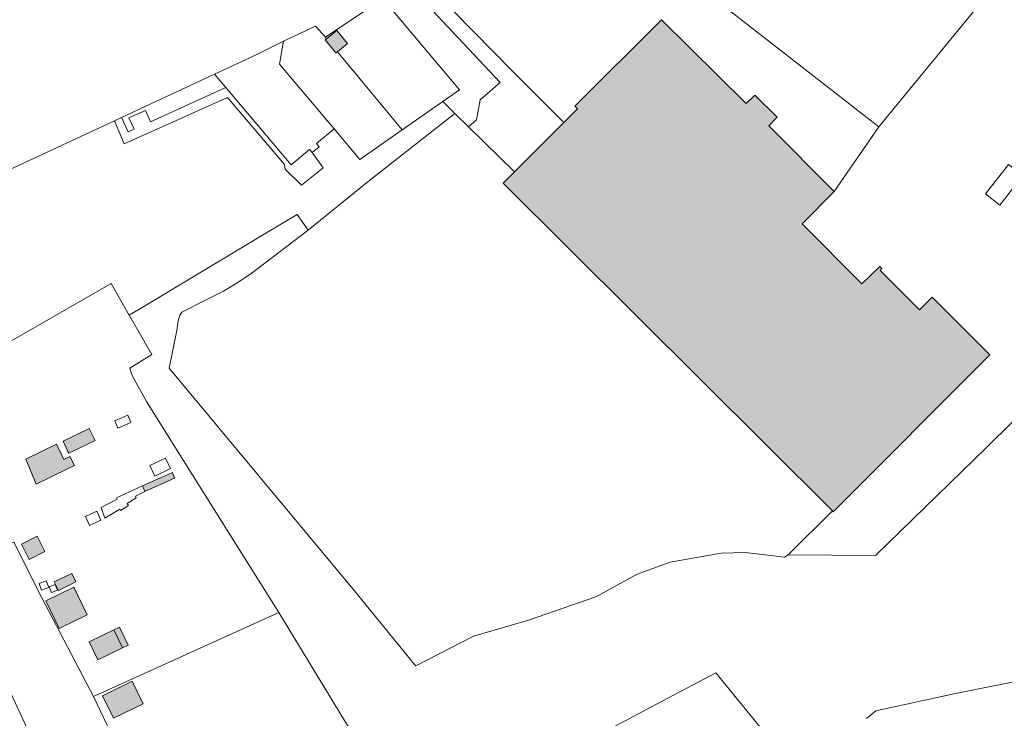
# Model space of a CAD drawing. Header units: metres. Extents: x 187482 to 189800, y 333582 to 335019.
# Tile 195 of 256: x 189325 to 189560, y 333848 to 334015. Entities that reach past the tile are written whole.
import ezdxf

# ---------------------------------------------------------------- set-up
doc = ezdxf.new("R2010")
doc.units = ezdxf.units.M
for name, color, linetype, lineweight in [('B-WE-GR-BEPLANTING_CULTUUR_BOSPLANTSOEN-GV', 252, 'Continuous', 18), ('B-WE-GR-BOS_LOOF-GV', 252, 'Continuous', 18), ('B-WE-GR-BOUWLAND-GV', 252, 'Continuous', 18), ('B-WE-GR-GRAS-GV', 252, 'Continuous', 18), ('B-WE-IE-TERREINAFSCHEIDING_KUNSTMATIG_HEKWERK-G', 252, 'IE-TERREINAFSCHEIDING_KUNSTMATIG-SO', 18), ('B-WE-IE-TERREINAFSCHEIDING_KUNSTMATIG_MUUR-G', 252, 'IE-TERREINAFSCHEIDING_KUNSTMATIG-SO', 18), ('B-WE-OG-BEBOUWING-GV', 252, 'Continuous', 18), ('B-WE-OG-BEBOUWING_LUIFEL-GV', 252, 'Continuous', 18), ('B-WE-OG-TERREIN_ERF-GV', 252, 'Continuous', 18), ('B-WE-VH-GESLOTENVERHARDING_ASFALT-GV', 252, 'Continuous', 18)]:
    doc.layers.add(name, color=color, linetype=linetype, lineweight=lineweight)
doc.layers.add('B-WE-OG-BEBOUWING-V', color=7, linetype='Continuous', lineweight=18, true_color=0xf0f0f0)
doc.linetypes.add('IE-TERREINAFSCHEIDING_KUNSTMATIG-SO', pattern='A,4,[82,NLCS.SHX,S=0.75,R=90,X=0,Y=0],4,-2', length=10)

msp = doc.modelspace()

# ---------------------------------------------------------------- hatches: boundary and pattern name
at = {"layer": 'B-WE-OG-BEBOUWING-V'}
h = msp.add_hatch(color=256, dxfattribs=at)
h.dxf.hatch_style = 1
h.paths.add_polyline_path([(189519.408, 333973.607), (189503.725, 333989.361), (189505.755, 333991.422), (189500.395, 333996.701), (189498.366, 333994.641), (189478.102, 334014.683), (189457.372, 333994.03), (189457.984, 333993.384), (189454.702, 333990.129), (189442.952, 333978.332), (189440.247, 333975.616), (189518.962, 333897.198), (189519.186, 333896.975), (189556.634, 333934.569), (189542.813, 333948.342), (189539.813, 333945.33), (189530.373, 333954.736), (189530.803, 333955.168), (189530.288, 333955.681), (189526.008, 333951.518), (189511.716, 333965.854)], flags=17)
h = msp.add_hatch(color=256, dxfattribs=at)
h.dxf.hatch_style = 1
h.paths.add_polyline_path([(189397.981, 334010.179), (189397.661, 334009.92), (189400.218, 334006.759), (189400.576, 334007.048), (189402.994, 334009.005), (189400.437, 334012.166)], flags=17)
h = msp.add_hatch(color=256, dxfattribs=at)
h.dxf.hatch_style = 1
h.paths.add_polyline_path([(189341.221, 333916.9), (189334.949, 333913.881), (189336.123, 333911.435), (189336.328, 333911.007), (189342.607, 333914.021)], flags=17)
h = msp.add_hatch(color=256, dxfattribs=at)
h.dxf.hatch_style = 1
h.paths.add_polyline_path([(189326.024, 333909.563), (189328.522, 333903.597), (189336.036, 333907.237), (189337.645, 333908.017), (189336.595, 333910.184), (189335.146, 333909.483), (189334.566, 333910.68), (189333.381, 333913.126)], flags=17)
h = msp.add_hatch(color=256, dxfattribs=at)
h.dxf.hatch_style = 1
h.paths.add_polyline_path([(189353.967, 333903.162), (189354.486, 333901.808), (189361.627, 333905.042), (189361.108, 333906.396)], flags=17)
h = msp.add_hatch(color=256, dxfattribs=at)
h.dxf.hatch_style = 1
h.paths.add_polyline_path([(189328.754, 333891.124), (189325.01, 333889.206), (189326.836, 333885.569), (189330.579, 333887.487)], flags=17)
h = msp.add_hatch(color=256, dxfattribs=at)
h.dxf.hatch_style = 1
h.paths.add_polyline_path([(189338.022, 333880.175), (189337.009, 333882.234), (189332.837, 333880.182), (189333.85, 333878.123)], flags=17)
h = msp.add_hatch(color=256, dxfattribs=at)
h.dxf.hatch_style = 1
h.paths.add_polyline_path([(189334.031, 333869.068), (189340.714, 333872.294), (189337.517, 333878.916), (189330.834, 333875.689)], flags=17)
h = msp.add_hatch(color=256, dxfattribs=at)
h.dxf.hatch_style = 1
h.paths.add_polyline_path([(189347.112, 333868.695), (189341.204, 333865.842), (189343.277, 333861.55), (189349.185, 333864.402)], flags=17)
h = msp.add_hatch(color=256, dxfattribs=at)
h.dxf.hatch_style = 1
h.paths.add_polyline_path([(189347.112, 333868.695), (189349.185, 333864.402), (189350.499, 333865.037), (189348.426, 333869.33)], flags=17)
h = msp.add_hatch(color=256, dxfattribs=at)
h.dxf.hatch_style = 1
h.paths.add_polyline_path([(189347.003, 333847.561), (189354.099, 333851.056), (189351.442, 333856.45), (189344.346, 333852.955)], flags=17)

# ---------------------------------------------------------------- linework, layer by layer
at = {"layer": 'B-WE-GR-BEPLANTING_CULTUUR_BOSPLANTSOEN-GV', "flags": 128}
for points in [[(189574.644, 333930.935), (189555.827, 333912.371), (189529.28, 333886.496), (189508.416, 333886.642), (189507.501, 333886.14), (189498.079, 333887.239), (189492.343, 333887.05), (189480.134, 333884.891), (189472.231, 333882.008), (189462.41, 333876.589), (189446.291, 333871.039), (189433.125, 333867.191), (189419.291, 333860.137), (189419.013, 333860.434), (189404.652, 333878.068), (189360.304, 333931.302), (189362.13, 333940.365), (189362.48, 333942.652), (189362.914, 333944.039), (189363.176, 333944.522), (189363.343, 333944.716), (189363.872, 333944.98), (189368.532, 333947.382), (189373.307, 333949.785), (189376.326, 333951.569), (189379.889, 333953.94), (189393.547, 333964.38), (189390.927, 333968.115), (189383.489, 333963.642), (189353.055, 333945.342), (189350.797, 333943.984), (189351.948, 333941.961), (189356.151, 333934.575), (189350.887, 333931.326), (189351.355, 333929.991), (189351.565, 333929.395), (189354.903, 333923.372), (189363.822, 333909.076), (189386.56, 333872.849), (189411.878, 333831.172)], [(189453.647, 333838.559), (189479.639, 333852.367), (189491.099, 333858.445), (189504.854, 333841.532)], [(189527.131, 333847.542), (189529.361, 333849.307), (189548.41, 333853.459), (189561.598, 333856.145), (189569.901, 333856.634), (189575.162, 333855.182), (189582.984, 333853.37), (189592.286, 333848.559), (189601.933, 333842.389)]]:
    msp.add_lwpolyline(points, dxfattribs=at)
at = {"layer": 'B-WE-GR-BOS_LOOF-GV', "flags": 128}
msp.add_lwpolyline([(189361.767, 333811.762), (189342.202, 333852.738), (189329.848, 333876.389), (189323.137, 333889.735)], dxfattribs=at)
at = {"layer": 'B-WE-GR-BOS_LOOF-GV'}
msp.add_lwpolyline([(189310.315, 333882.898), (189311.532, 333883.395), (189312.508, 333881.005), (189311.291, 333880.508), (189310.174, 333879.996), (189350.222, 333793.505), (189356.125, 333780.225), (189359.076, 333773.291), (189362.036, 333766.054), (189364.9, 333758.779), (189370.089, 333744.829), (189374.822, 333731.526), (189377.183, 333724.714), (189379.77, 333717.984), (189382.867, 333710.852), (189386.104, 333703.783), (189392.501, 333690.797), (189396.066, 333683.894), (189399.737, 333677.046), (189407.364, 333663.567), (189415.197, 333650.206), (189436.307, 333614.781), (189455.773, 333583.97)], dxfattribs=at)
at = {"layer": 'B-WE-GR-BOUWLAND-GV', "flags": 128}
msp.add_lwpolyline([(189633.959, 333820.372), (189576.983, 333854.68), (189575.162, 333855.182), (189569.901, 333856.634), (189561.598, 333856.145), (189548.41, 333853.459), (189529.361, 333849.307), (189527.131, 333847.542)], dxfattribs=at)
at = {"layer": 'B-WE-GR-GRAS-GV', "flags": 128}
msp.add_lwpolyline([(189387.323, 333730.623), (189390.11, 333731.89), (189466.095, 333766.43), (189492.136, 333778.429), (189496.85, 333771.106), (189497.187, 333770.582), (189543.221, 333793.285), (189541.522, 333795.418), (189538.425, 333799.161), (189521.12, 333820.039), (189504.854, 333841.532), (189491.099, 333858.445), (189479.639, 333852.367), (189453.647, 333838.559), (189450.352, 333836.809), (189446.119, 333845.012), (189411.878, 333831.172), (189362.06, 333811.036), (189351.242, 333806.663), (189386.647, 333730.316)], close=True, dxfattribs=at)
at = {"layer": 'B-WE-IE-TERREINAFSCHEIDING_KUNSTMATIG_HEKWERK-G', "ltscale": 0.2, "flags": 128}
for points in [[(189476.843, 334030.622), (189530.061, 333989.108)], [(189554.624, 334018.99), (189530.061, 333989.108)], [(189387.637, 334009.564), (189381.172, 334006.296), (189371.189, 334001.658)], [(189371.189, 334001.658), (189348.916, 333991.31)], [(189371.189, 334001.658), (189373.865, 333998.498)], [(189373.865, 333998.498), (189389.505, 333980.024), (189393.881, 333983.666), (189394.561, 333982.925)], [(189428.692, 333992.268), (189425.78, 333995.134)], [(189347.257, 333990.539), (189289.029, 333963.486)], [(189348.916, 333991.31), (189347.257, 333990.539)], [(189428.692, 333992.268), (189407.535, 333975.724), (189393.547, 333964.38)], [(189431.953, 333989.081), (189428.692, 333992.268)], [(189394.561, 333982.925), (189396.222, 333984.321), (189395.603, 333985.122), (189399.779, 333988.618)], [(189442.952, 333978.332), (189431.953, 333989.081)], [(189530.061, 333989.108), (189519.408, 333973.607)], [(189393.547, 333964.38), (189390.927, 333968.115)], [(189379.889, 333953.94), (189393.547, 333964.38)], [(189362.13, 333940.365), (189362.48, 333942.652), (189362.914, 333944.039), (189363.176, 333944.522), (189363.343, 333944.716), (189363.872, 333944.98), (189368.532, 333947.382), (189373.307, 333949.785), (189376.326, 333951.569), (189379.889, 333953.94)], [(189297.971, 333924.454), (189311.729, 333931.625), (189346.462, 333951.603), (189350.797, 333943.984)], [(189350.797, 333943.984), (189351.948, 333941.961)], [(189351.948, 333941.961), (189356.151, 333934.575), (189350.887, 333931.326), (189351.355, 333929.991)], [(189362.13, 333940.365), (189360.304, 333931.302), (189404.652, 333878.068), (189419.013, 333860.434)], [(189351.355, 333929.991), (189351.565, 333929.395), (189354.903, 333923.372), (189363.822, 333909.076), (189386.56, 333872.849)], [(189342.202, 333852.738), (189329.848, 333876.389), (189323.137, 333889.735), (189321.805, 333889.135), (189312.669, 333907.049)], [(189518.962, 333897.198), (189508.416, 333886.642)], [(189508.416, 333886.642), (189507.501, 333886.14), (189498.079, 333887.239), (189492.343, 333887.05), (189480.134, 333884.891), (189472.231, 333882.008), (189462.41, 333876.589), (189446.291, 333871.039), (189433.125, 333867.191), (189419.291, 333860.137), (189419.013, 333860.434)], [(189386.56, 333872.849), (189342.202, 333852.738)]]:
    msp.add_lwpolyline(points, dxfattribs=at)
at = {"layer": 'B-WE-IE-TERREINAFSCHEIDING_KUNSTMATIG_MUUR-G', "ltscale": 0.2, "flags": 128}
for points in [[(189411.399, 334019.83), (189397.687, 334010.534)], [(189425.78, 333995.134), (189429.773, 333997.921), (189411.399, 334019.83)], [(189397.687, 334010.534), (189395.34, 334013.207), (189387.637, 334009.564)], [(189399.779, 333988.618), (189386.739, 334004.077), (189387.637, 334009.564)], [(189397.981, 334010.179), (189397.687, 334010.534)], [(189400.576, 334007.048), (189416.068, 333988.356)], [(189416.068, 333988.356), (189425.78, 333995.134)], [(189416.068, 333988.356), (189405.949, 333981.304), (189399.779, 333988.618)]]:
    msp.add_lwpolyline(points, dxfattribs=at)
at = {"layer": 'B-WE-OG-BEBOUWING-GV', "flags": 128}
for points in [[(189519.408, 333973.607), (189503.725, 333989.361), (189505.755, 333991.422), (189500.395, 333996.701), (189498.366, 333994.641), (189478.102, 334014.683), (189457.372, 333994.03), (189457.984, 333993.384), (189454.702, 333990.129), (189442.952, 333978.332), (189440.247, 333975.616), (189518.962, 333897.198), (189519.186, 333896.975), (189556.634, 333934.569), (189542.813, 333948.342), (189539.813, 333945.33), (189530.373, 333954.736), (189530.803, 333955.168), (189530.288, 333955.681), (189526.008, 333951.518), (189511.716, 333965.854)], [(189397.981, 334010.179), (189397.661, 334009.92), (189400.218, 334006.759), (189400.576, 334007.048), (189402.994, 334009.005), (189400.437, 334012.166)], [(189341.221, 333916.9), (189334.949, 333913.881), (189336.123, 333911.435), (189336.328, 333911.007), (189342.607, 333914.021)], [(189326.024, 333909.563), (189328.522, 333903.597), (189336.036, 333907.237), (189337.645, 333908.017), (189336.595, 333910.184), (189335.146, 333909.483), (189334.566, 333910.68), (189333.381, 333913.126)], [(189328.754, 333891.124), (189325.01, 333889.206), (189326.836, 333885.569), (189330.579, 333887.487)], [(189338.022, 333880.175), (189337.009, 333882.234), (189332.837, 333880.182), (189333.85, 333878.123)], [(189334.031, 333869.068), (189340.714, 333872.294), (189337.517, 333878.916), (189330.834, 333875.689)], [(189347.112, 333868.695), (189341.204, 333865.842), (189343.277, 333861.55), (189349.185, 333864.402)], [(189347.003, 333847.561), (189354.099, 333851.056), (189351.442, 333856.45), (189344.346, 333852.955)]]:
    msp.add_lwpolyline(points, close=True, dxfattribs=at)
at = {"layer": 'B-WE-OG-BEBOUWING_LUIFEL-GV', "flags": 128}
for points in [[(189353.967, 333903.162), (189354.486, 333901.808), (189361.627, 333905.042), (189361.108, 333906.396)], [(189347.112, 333868.695), (189349.185, 333864.402), (189350.499, 333865.037), (189348.426, 333869.33)]]:
    msp.add_lwpolyline(points, close=True, dxfattribs=at)
at = {"layer": 'B-WE-OG-TERREIN_ERF-GV', "flags": 128}
for points in [[(189502.321, 334065.265), (189502.047, 334064.507), (189485.539, 334069.694), (189482.827, 334070.855), (189470.772, 334074.124), (189460.562, 334047.262), (189460.326, 334046.562), (189463.894, 334043.179), (189471.902, 334035.334), (189476.843, 334030.622), (189530.061, 333989.108), (189554.624, 334018.99), (189568.911, 334036.718), (189563.304, 334040.62), (189557.54, 334043.746), (189549.92, 334047.067), (189542.496, 334050.096), (189523.251, 334057.422), (189513.678, 334061.232)], [(189454.702, 333990.129), (189457.984, 333993.384), (189457.372, 333994.03), (189478.102, 334014.683), (189498.366, 333994.641), (189500.395, 333996.701), (189505.755, 333991.422), (189503.725, 333989.361), (189519.408, 333973.607), (189530.061, 333989.108), (189476.843, 334030.622), (189471.902, 334035.334), (189463.894, 334043.179), (189460.326, 334046.562), (189454.285, 334052.292), (189451.128, 334048.917), (189450.573, 334049.428), (189437.462, 334036.18), (189432.377, 334031.285), (189423.582, 334021.738), (189442.557, 334002.334)], [(189425.78, 333995.134), (189429.773, 333997.921), (189411.399, 334019.83), (189397.687, 334010.534), (189397.981, 334010.179), (189400.437, 334012.166), (189402.994, 334009.005), (189400.576, 334007.048), (189416.068, 333988.356)], [(189400.576, 334007.048), (189400.218, 334006.759), (189397.661, 334009.92), (189397.981, 334010.179), (189397.687, 334010.534), (189395.34, 334013.207), (189387.637, 334009.564), (189386.739, 334004.077), (189399.779, 333988.618), (189405.949, 333981.304), (189416.068, 333988.356)], [(189399.779, 333988.618), (189386.739, 334004.077), (189387.637, 334009.564), (189381.172, 334006.296), (189371.189, 334001.658), (189373.865, 333998.498), (189389.505, 333980.024), (189393.881, 333983.666), (189394.561, 333982.925), (189396.222, 333984.321), (189395.603, 333985.122)], [(189348.916, 333991.31), (189350.525, 333987.856), (189351.916, 333988.564), (189350.669, 333991.226), (189354.674, 333993.012), (189355.825, 333990.277), (189373.865, 333998.498), (189371.189, 334001.658)], [(189348.916, 333991.31), (189347.257, 333990.539), (189349.538, 333985.015), (189374.263, 333996.123), (189387.953, 333980.103), (189388.058, 333978.925), (189392.008, 333975.128), (189397.151, 333979.281), (189394.561, 333982.925), (189393.881, 333983.666), (189389.505, 333980.024), (189373.865, 333998.498), (189355.825, 333990.277), (189354.674, 333993.012), (189350.669, 333991.226), (189351.916, 333988.564), (189350.525, 333987.856)], [(189428.692, 333992.268), (189407.535, 333975.724), (189393.547, 333964.38), (189379.889, 333953.94), (189376.326, 333951.569), (189373.307, 333949.785), (189368.532, 333947.382), (189363.872, 333944.98), (189363.343, 333944.716), (189363.176, 333944.522), (189362.914, 333944.039), (189362.48, 333942.652), (189362.13, 333940.365), (189360.304, 333931.302), (189404.652, 333878.068), (189419.013, 333860.434), (189419.291, 333860.137), (189433.125, 333867.191), (189446.291, 333871.039), (189462.41, 333876.589), (189472.231, 333882.008), (189480.134, 333884.891), (189492.343, 333887.05), (189498.079, 333887.239), (189507.501, 333886.14), (189508.416, 333886.642), (189518.962, 333897.198), (189440.247, 333975.616), (189442.952, 333978.332), (189431.953, 333989.081)], [(189564.526, 333977.416), (189561.105, 333980.094), (189555.585, 333973.043), (189559.006, 333970.365)], [(189559.006, 333970.365), (189555.585, 333973.043), (189561.105, 333980.094), (189564.526, 333977.416)], [(189309.056, 333909.432), (189311.355, 333909.515), (189312.669, 333907.049), (189321.805, 333889.135), (189323.137, 333889.735), (189329.848, 333876.389), (189342.202, 333852.738), (189386.56, 333872.849), (189363.822, 333909.076), (189354.903, 333923.372), (189351.565, 333929.395), (189351.355, 333929.991), (189350.887, 333931.326), (189356.151, 333934.575), (189351.948, 333941.961), (189350.797, 333943.984), (189346.462, 333951.603), (189311.729, 333931.625), (189297.971, 333924.454), (189295.965, 333923.399), (189302.823, 333911.655), (189303.232, 333911.83), (189303.862, 333910.357), (189307.802, 333912.474)], [(189350.411, 333920.088), (189347.318, 333918.738), (189348.084, 333916.983), (189351.177, 333918.333)], [(189348.084, 333916.983), (189347.318, 333918.738), (189350.411, 333920.088), (189351.177, 333918.333)], [(189334.949, 333913.881), (189341.221, 333916.9), (189342.607, 333914.021), (189336.328, 333911.007), (189336.123, 333911.435)], [(189328.522, 333903.597), (189326.024, 333909.563), (189333.381, 333913.126), (189334.566, 333910.68), (189335.146, 333909.483), (189336.595, 333910.184), (189337.645, 333908.017), (189336.036, 333907.237)], [(189355.706, 333908.031), (189356.896, 333905.515), (189360.679, 333907.304), (189359.489, 333909.82)], [(189360.679, 333907.304), (189356.896, 333905.515), (189355.706, 333908.031), (189359.489, 333909.82)], [(189353.967, 333903.162), (189354.486, 333901.808), (189352.302, 333900.742), (189352.441, 333900.323), (189350.276, 333898.95), (189350.58, 333898.44), (189348.661, 333897.297), (189348.495, 333897.575), (189344.957, 333895.467), (189344.029, 333897.959), (189347.883, 333899.977), (189347.701, 333900.324)], [(189344.957, 333895.467), (189348.495, 333897.575), (189348.661, 333897.297), (189350.58, 333898.44), (189350.276, 333898.95), (189352.441, 333900.323), (189352.302, 333900.742), (189354.486, 333901.808), (189353.967, 333903.162), (189347.701, 333900.324), (189347.883, 333899.977), (189344.029, 333897.959)], [(189341.301, 333893.722), (189340.302, 333895.844), (189343.005, 333897.116), (189344.004, 333894.994)], [(189343.005, 333897.116), (189340.302, 333895.844), (189341.301, 333893.722), (189344.004, 333894.994)], [(189326.836, 333885.569), (189325.01, 333889.206), (189328.754, 333891.124), (189330.579, 333887.487)], [(189338.022, 333880.175), (189333.85, 333878.123), (189332.837, 333880.182), (189337.009, 333882.234)], [(189329.809, 333878.185), (189329.211, 333879.794), (189330.932, 333880.433), (189331.53, 333878.824)], [(189330.932, 333880.433), (189329.211, 333879.794), (189329.809, 333878.185), (189331.53, 333878.824)], [(189332.179, 333877.649), (189331.619, 333878.986), (189333.033, 333879.579), (189333.593, 333878.242)], [(189333.033, 333879.579), (189331.619, 333878.986), (189332.179, 333877.649), (189333.593, 333878.242)], [(189337.517, 333878.916), (189340.714, 333872.294), (189334.031, 333869.068), (189330.834, 333875.689)], [(189362.06, 333811.036), (189411.878, 333831.172), (189386.56, 333872.849), (189342.202, 333852.738), (189361.767, 333811.762)], [(189349.185, 333864.402), (189343.277, 333861.55), (189341.204, 333865.842), (189347.112, 333868.695)], [(189347.003, 333847.561), (189344.346, 333852.955), (189351.442, 333856.45), (189354.099, 333851.056)]]:
    msp.add_lwpolyline(points, close=True, dxfattribs=at)
for points in [[(189411.399, 334019.83), (189429.773, 333997.921), (189425.78, 333995.134), (189428.692, 333992.268), (189431.953, 333989.081), (189433.809, 333990.746), (189434.75, 333995.525), (189439.48, 333999.675), (189410.71, 334030.424)], [(189410.71, 334030.424), (189439.48, 333999.675), (189434.75, 333995.525), (189433.809, 333990.746), (189431.953, 333989.081), (189442.952, 333978.332), (189454.702, 333990.129), (189442.557, 334002.334), (189423.582, 334021.738)], [(189289.029, 333963.486), (189347.257, 333990.539), (189348.916, 333991.31), (189371.189, 334001.658), (189381.172, 334006.296), (189387.637, 334009.564), (189395.34, 334013.207), (189397.687, 334010.534), (189411.399, 334019.83)], [(189554.624, 334018.99), (189530.061, 333989.108), (189519.408, 333973.607), (189511.716, 333965.854), (189526.008, 333951.518), (189530.288, 333955.681), (189530.803, 333955.168), (189530.373, 333954.736), (189539.813, 333945.33), (189542.813, 333948.342), (189556.634, 333934.569), (189519.186, 333896.975), (189518.962, 333897.198), (189508.416, 333886.642), (189529.28, 333886.496), (189555.827, 333912.371), (189574.644, 333930.935)], [(189311.729, 333931.625), (189346.462, 333951.603), (189350.797, 333943.984), (189353.055, 333945.342), (189383.489, 333963.642), (189390.927, 333968.115), (189393.547, 333964.38), (189407.535, 333975.724), (189428.692, 333992.268), (189425.78, 333995.134), (189416.068, 333988.356), (189405.949, 333981.304), (189399.779, 333988.618), (189395.603, 333985.122), (189396.222, 333984.321), (189394.561, 333982.925), (189397.151, 333979.281), (189392.008, 333975.128), (189388.058, 333978.925), (189387.953, 333980.103), (189374.263, 333996.123), (189349.538, 333985.015), (189347.257, 333990.539), (189289.029, 333963.486)]]:
    msp.add_lwpolyline(points, dxfattribs=at)
at = {"layer": 'B-WE-VH-GESLOTENVERHARDING_ASFALT-GV', "flags": 128}
msp.add_lwpolyline([(189455.773, 333583.97), (189436.307, 333614.781), (189415.197, 333650.206), (189407.364, 333663.567), (189399.737, 333677.046), (189396.066, 333683.894), (189392.501, 333690.797), (189386.104, 333703.783), (189382.867, 333710.852), (189379.77, 333717.984), (189377.183, 333724.714), (189374.822, 333731.526), (189370.089, 333744.829), (189364.9, 333758.779), (189362.036, 333766.054), (189359.076, 333773.291), (189356.125, 333780.225), (189350.222, 333793.505), (189310.174, 333879.996)], dxfattribs=at)

doc.saveas('drawing.dxf')
